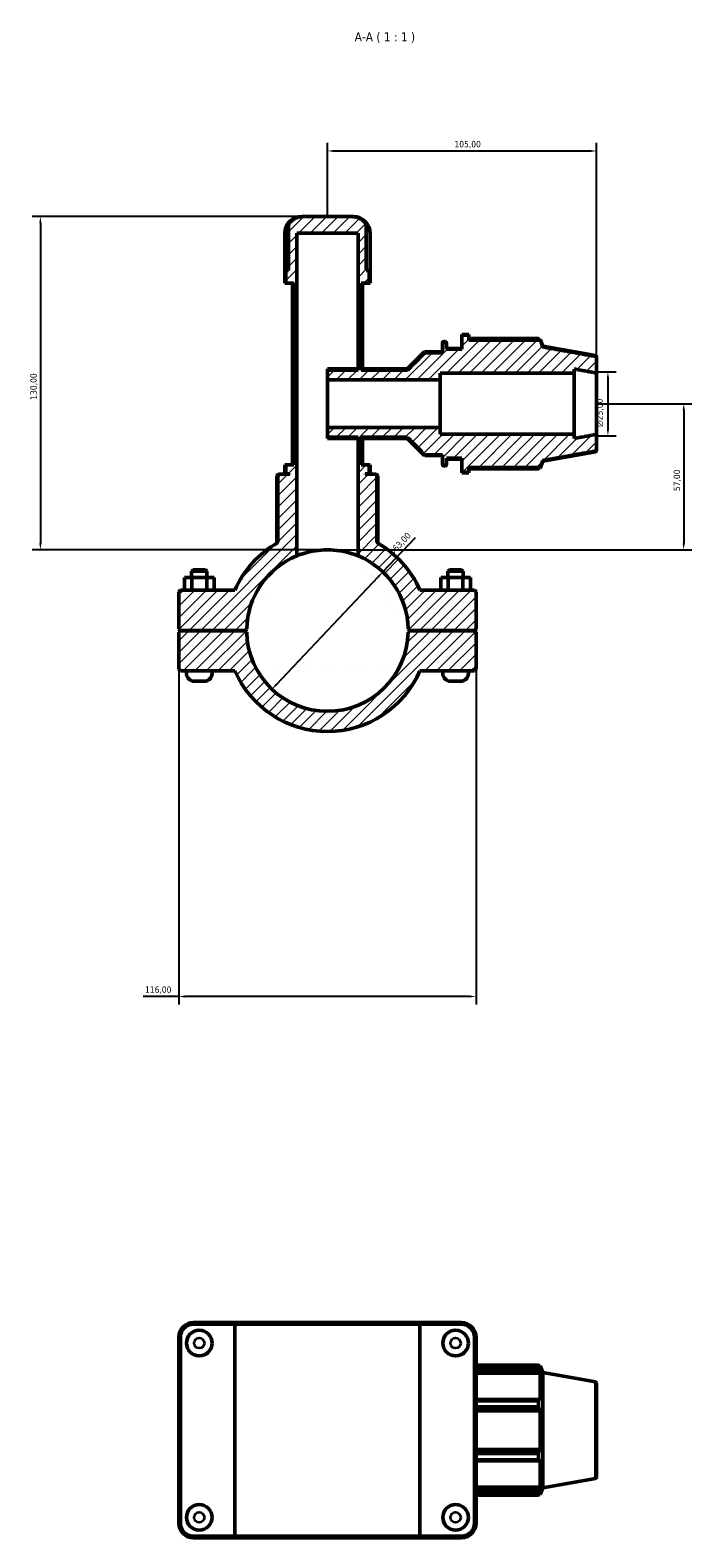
# Model space of a CAD drawing. Header units: millimetres. Extents: x 0 to 904, y -9 to 1297.
# Tile 5 of 5: x 287 to 545, y 709 to 1297. Entities that reach past the tile are written whole.
import ezdxf

# ---------------------------------------------------------------- set-up
doc = ezdxf.new("R2010")
doc.units = ezdxf.units.MM
for name, color, linetype, lineweight in [('Dimension (ISO)', 7, 'Continuous', 25), ('Hatch (ISO)', 7, 'Continuous', 18), ('Symbol (ISO)', 7, 'Continuous', 25), ('Visible (ISO)', 7, 'Continuous', 50), ('Visible Narrow (ISO)', 7, 'Continuous', 35)]:
    doc.layers.add(name, color=color, linetype=linetype, lineweight=lineweight)
doc.styles.add('Label Text (ISO)', font='tahoma.ttf')
doc.styles.add('Note Text (ISO)', font='tahoma.ttf')
doc.dimstyles.new('Default (ISO)', dxfattribs={"dimtxt": 2.5, "dimasz": 2.5, "dimexe": 3.175, "dimexo": 0, "dimgap": 0.762, "dimtad": 1, "dimrnd": 1e-08, "dimzin": 0, "dimtxsty": 'Note Text (ISO)', "dimcen": 0.09, "dimdle": 10, "dimclrd": 256, "dimclre": 256, "dimclrt": 232, "dimazin": 0, "dimtfac": 1.40208, "dimtmove": 0, "dimatfit": 3, "dimfxl": 1, "dimtolj": 1, "dimtzin": 0, "dimlwd": -1, "dimlwe": -1, "dimarcsym": 0})

# ---------------------------------------------------------------- blocks, each defined once
blk = doc.blocks.new('*D7')
at = {"layer": 'Defpoints', "color": 0, "transparency": 16777216}
for p in [(393.57, 1224.48), (291.03, 1094.48), (403.04, 1094.48)]:
    blk.add_point(p, dxfattribs=at)
at = {"layer": 'Dimension (ISO)', "transparency": 16777216}
for p, q in [((393.57, 1224.48), (287.86, 1224.48)), ((291.03, 1221.98), (291.03, 1096.98)), ((403.04, 1094.48), (287.86, 1094.48))]:
    blk.add_line(p, q, dxfattribs=at)
for points in [[(290.61, 1221.98), (291.45, 1221.98), (291.03, 1224.48)], [(290.61, 1096.98), (291.45, 1096.98), (291.03, 1094.48)]]:
    blk.add_solid(points, dxfattribs=at)
at = {"layer": 'Dimension (ISO)', "color": 232, "true_color": 0xca0064, "transparency": 16777216, "insert": (287.1, 1153.03), "char_height": 2.5, "attachment_point": 1, "rotation": 90, "style": 'Note Text (ISO)'}
blk.add_mtext('\\A1;130,00', dxfattribs=at)
blk = doc.blocks.new('*D8')
at = {"layer": 'Defpoints', "color": 0, "transparency": 16777216}
for p in [(508.03, 1163.98), (508.03, 1138.98), (512.46, 1138.98)]:
    blk.add_point(p, dxfattribs=at)
at = {"layer": 'Dimension (ISO)', "transparency": 16777216}
for p, q in [((508.03, 1163.98), (515.63, 1163.98)), ((512.46, 1161.48), (512.46, 1141.48)), ((508.03, 1138.98), (515.63, 1138.98))]:
    blk.add_line(p, q, dxfattribs=at)
for points in [[(512.04, 1161.48), (512.88, 1161.48), (512.46, 1163.98)], [(512.04, 1141.48), (512.88, 1141.48), (512.46, 1138.98)]]:
    blk.add_solid(points, dxfattribs=at)
at = {"layer": 'Dimension (ISO)', "color": 232, "true_color": 0xca0064, "transparency": 16777216, "insert": (507.94, 1142.43), "char_height": 2.5, "attachment_point": 1, "rotation": 90, "style": 'Note Text (ISO)'}
blk.add_mtext('\\A1;\\fAIGDT|b0|i0;\\H2.5000;\\ln\\fTahoma|b0|i0;\\H2.5000;25,00', dxfattribs=at)
blk = doc.blocks.new('*D9')
at = {"layer": 'Defpoints', "color": 0, "transparency": 16777216}
for p in [(424.66, 1085.88), (381.4, 1040.08)]:
    blk.add_point(p, dxfattribs=at)
at = {"layer": 'Dimension (ISO)', "transparency": 16777216}
for p, q in [((424.66, 1085.88), (437.39, 1099.35)), ((383.11, 1041.9), (422.95, 1084.06))]:
    blk.add_line(p, q, dxfattribs=at)
for points in [[(422.64, 1084.35), (423.25, 1083.77), (424.66, 1085.88)], [(382.81, 1042.19), (383.42, 1041.62), (381.4, 1040.08)]]:
    blk.add_solid(points, dxfattribs=at)
at = {"layer": 'Dimension (ISO)', "color": 232, "true_color": 0xca0064, "transparency": 16777216, "insert": (426.43, 1093.54), "char_height": 2.5, "attachment_point": 1, "rotation": 46.62502, "style": 'Note Text (ISO)'}
blk.add_mtext('\\A1;∅63,00', dxfattribs=at)
blk = doc.blocks.new('*D10')
at = {"layer": 'Defpoints', "color": 0, "transparency": 16777216}
for p in [(508.03, 1151.48), (403.04, 1094.48), (542.03, 1094.48)]:
    blk.add_point(p, dxfattribs=at)
at = {"layer": 'Dimension (ISO)', "transparency": 16777216}
for p, q in [((508.03, 1151.48), (545.21, 1151.48)), ((542.03, 1148.98), (542.03, 1096.98)), ((403.04, 1094.48), (545.21, 1094.48))]:
    blk.add_line(p, q, dxfattribs=at)
for points in [[(541.61, 1148.98), (542.45, 1148.98), (542.03, 1151.48)], [(541.61, 1096.98), (542.45, 1096.98), (542.03, 1094.48)]]:
    blk.add_solid(points, dxfattribs=at)
at = {"layer": 'Dimension (ISO)', "color": 232, "true_color": 0xca0064, "transparency": 16777216, "insert": (538.1, 1117.38), "char_height": 2.5, "attachment_point": 1, "rotation": 90, "style": 'Note Text (ISO)'}
blk.add_mtext('\\A1;57,00', dxfattribs=at)
blk = doc.blocks.new('*D11')
at = {"layer": 'Defpoints', "color": 0, "transparency": 16777216}
for p in [(508.03, 1250.09), (403.03, 1224.48), (508.03, 1163.98)]:
    blk.add_point(p, dxfattribs=at)
at = {"layer": 'Dimension (ISO)', "transparency": 16777216}
for p, q in [((403.03, 1224.48), (403.03, 1253.27)), ((508.03, 1163.98), (508.03, 1253.27)), ((405.53, 1250.09), (505.53, 1250.09))]:
    blk.add_line(p, q, dxfattribs=at)
for points in [[(405.53, 1250.51), (405.53, 1249.67), (403.03, 1250.09)], [(505.53, 1250.51), (505.53, 1249.67), (508.03, 1250.09)]]:
    blk.add_solid(points, dxfattribs=at)
at = {"layer": 'Dimension (ISO)', "color": 232, "true_color": 0xca0064, "transparency": 16777216, "insert": (452.58, 1254.02), "char_height": 2.5, "attachment_point": 1, "style": 'Note Text (ISO)'}
blk.add_mtext('\\A1;105,00', dxfattribs=at)
blk = doc.blocks.new('*D12')
at = {"layer": 'Defpoints', "color": 0, "transparency": 16777216}
for p in [(345.03, 1063.66), (461.03, 1063.66), (345.03, 920.21)]:
    blk.add_point(p, dxfattribs=at)
at = {"layer": 'Dimension (ISO)', "transparency": 16777216}
for p, q in [((345.03, 1063.66), (345.03, 917.03)), ((461.03, 1063.66), (461.03, 917.03)), ((345.03, 920.21), (331.1, 920.21)), ((458.53, 920.21), (347.53, 920.21))]:
    blk.add_line(p, q, dxfattribs=at)
for points in [[(347.53, 920.62), (347.53, 919.79), (345.03, 920.21)], [(458.53, 920.62), (458.53, 919.79), (461.03, 920.21)]]:
    blk.add_solid(points, dxfattribs=at)
at = {"layer": 'Dimension (ISO)', "color": 232, "true_color": 0xca0064, "transparency": 16777216, "insert": (331.86, 924.14), "char_height": 2.5, "attachment_point": 1, "style": 'Note Text (ISO)'}
blk.add_mtext('\\A1;116,00', dxfattribs=at)

msp = doc.modelspace()

# ---------------------------------------------------------------- hatches: boundary and pattern name
at = {"layer": 'Hatch (ISO)'}
h = msp.add_hatch(dxfattribs=at)
h.set_pattern_fill('ANSI31', color=256, scale=25.4, style=0)
h.set_pattern_definition([(45, (0, 0), (-2.245064, 2.245064), [])])
edge = h.paths.add_edge_path()
edge.add_ellipse((403.0312, 1062.9808), major_axis=(31.4927, -0.68), ratio=1, start_angle=182.4737608, end_angle=360)
edge.add_line((434.5239, 1062.3009), (435.1612, 1062.9308))
edge.add_line((435.1612, 1062.9308), (460.4012, 1062.9308))
edge.add_line((460.4012, 1062.9308), (461.0312, 1062.3008))
edge.add_line((461.0312, 1062.3008), (461.0312, 1047.8608))
edge.add_line((461.0312, 1047.8608), (460.4012, 1047.2308))
edge.add_line((460.4012, 1047.2308), (439.119, 1047.2308))
edge.add_ellipse((403.0312, 1062.9808), major_axis=(-36.0878, -15.75), ratio=1, start_angle=0, end_angle=132.843643, ccw=False)
edge.add_line((366.9434, 1047.2308), (345.6612, 1047.2308))
edge.add_line((345.6612, 1047.2308), (345.0312, 1047.8608))
edge.add_line((345.0312, 1047.8608), (345.0312, 1062.3008))
edge.add_line((345.0312, 1062.3008), (345.6612, 1062.9308))
edge.add_line((345.6612, 1062.9308), (370.9013, 1062.9308))
edge.add_line((370.9013, 1062.9308), (371.5386, 1062.3009))
edge = h.paths.add_edge_path()
edge.add_spline(control_points=[(422.3667, 1123.3508), (422.0405, 1123.6711), (421.7248, 1123.9808)], knot_values=[0, 0, 0, 0.08994198, 0.08994198, 0.08994198], weights=[1, 1.00013725, 1], degree=2, periodic=0)
edge.add_line((421.7248, 1123.9808), (417.714, 1123.9808))
edge.add_line((417.714, 1123.9808), (417.714, 1124.0808))
edge.add_line((417.714, 1124.0808), (419.2718, 1124.0808))
edge.add_line((419.2718, 1124.0808), (419.2718, 1127.5808))
edge.add_line((419.2718, 1127.5808), (416.1461, 1127.5808))
edge.add_line((416.1461, 1127.5808), (416.1461, 1138.3659))
edge.add_line((416.1461, 1138.3659), (434.3122, 1138.3659))
edge.add_spline(control_points=[(434.3122, 1138.3659), (436.941, 1135.6336), (440.9312, 1131.5745)], knot_values=[0, 0, 0, 0.94834284, 0.94834284, 0.94834284], weights=[1, 1.02071624, 1], degree=2, periodic=0)
edge.add_line((440.9312, 1131.5745), (447.9312, 1131.5745))
edge.add_line((447.9312, 1131.5745), (447.9312, 1127.9726))
edge.add_spline(control_points=[(447.9312, 1127.9726), (447.9312, 1127.9099), (447.9458, 1127.836), (447.9933, 1127.7204), (448.0346, 1127.6581), (448.1221, 1127.57), (448.1836, 1127.5285), (448.2974, 1127.481), (448.3697, 1127.4665), (448.4312, 1127.4665)], knot_values=[-0.07450009, -0.07450009, -0.07450009, -0.07450009, -0.05568679, -0.05568679, -0.03699443, -0.03699443, -0.01844124, -0.01844124, 0, 0, 0, 0], degree=3, periodic=0)
edge.add_line((448.4312, 1127.4665), (448.9312, 1127.4665))
edge.add_spline(control_points=[(448.9312, 1127.4665), (448.9927, 1127.4665), (449.065, 1127.481), (449.1788, 1127.5285), (449.2404, 1127.57), (449.3278, 1127.6581), (449.3691, 1127.7204), (449.4167, 1127.836), (449.4312, 1127.9099), (449.4312, 1127.9726)], knot_values=[0, 0, 0, 0, 0.01844124, 0.01844124, 0.03699443, 0.03699443, 0.05568679, 0.05568679, 0.07450009, 0.07450009, 0.07450009, 0.07450009], degree=3, periodic=0)
edge.add_line((449.4312, 1127.9726), (449.4312, 1130.2027))
edge.add_line((449.4312, 1130.2027), (455.5312, 1130.2027))
edge.add_line((455.5312, 1130.2027), (455.5312, 1124.7377))
edge.add_line((455.5312, 1124.7377), (458.2312, 1124.7377))
edge.add_line((458.2312, 1124.7377), (458.2312, 1126.6472))
edge.add_line((458.2312, 1126.6472), (486.0641, 1126.6472))
edge.add_spline(control_points=[(486.0641, 1126.6472), (486.5754, 1128.0675), (487.0312, 1129.3375)], knot_values=[0.19208313, 0.19208313, 0.19208313, 0.48884904, 0.48884904, 0.48884904], weights=[1.00207721, 1.00264323, 1], degree=2, periodic=0)
edge.add_spline(control_points=[(487.0312, 1129.3375), (498.2605, 1131.3452), (507.618, 1133.0283)], knot_values=[0, 0, 0, 2.09150505, 2.09150505, 2.09150505], weights=[1, 1.00402193, 1], degree=2, periodic=0)
edge.add_spline(control_points=[(507.618, 1133.0283), (507.6543, 1133.0348), (507.69, 1133.0457), (507.7783, 1133.0827), (507.8398, 1133.1244), (507.9274, 1133.2131), (507.9688, 1133.276), (508.0166, 1133.3927), (508.0312, 1133.4674), (508.0312, 1133.5308)], knot_values=[0.00825735, 0.00825735, 0.00825735, 0.00825735, 0.01839275, 0.01839275, 0.03697356, 0.03697356, 0.05579058, 0.05579058, 0.0748164, 0.0748164, 0.0748164, 0.0748164], degree=3, periodic=0)
edge.add_line((508.0312, 1133.5308), (508.0312, 1139.5457))
edge.add_spline(control_points=[(508.0312, 1139.5457), (503.9322, 1138.7887), (499.2812, 1137.9383)], knot_values=[0, 0, 0, 0.88964119, 0.88964119, 0.88964119], weights=[1, 1.00183866, 1], degree=2, periodic=0)
edge.add_line((499.2812, 1137.9383), (499.2812, 1139.5457))
edge.add_line((499.2812, 1139.5457), (447.0312, 1139.5457))
edge.add_line((447.0312, 1139.5457), (447.0312, 1142.1966))
edge.add_line((447.0312, 1142.1966), (403.0312, 1142.1966))
edge.add_line((403.0312, 1142.1966), (403.0312, 1138.3659))
edge.add_line((403.0312, 1138.3659), (414.9664, 1138.3659))
edge.add_line((414.9664, 1138.3659), (414.9664, 1092.1322))
edge.add_ellipse((403.0312, 1062.9808), major_axis=(11.9351, 29.1514), ratio=1, start_angle=293.5020382, end_angle=360, ccw=False)
edge.add_line((434.5239, 1063.6608), (435.1612, 1063.0308))
edge.add_line((435.1612, 1063.0308), (460.4012, 1063.0308))
edge.add_line((460.4012, 1063.0308), (461.0312, 1063.6608))
edge.add_line((461.0312, 1063.6608), (461.0312, 1078.1008))
edge.add_line((461.0312, 1078.1008), (460.4012, 1078.7308))
edge.add_line((460.4012, 1078.7308), (439.119, 1078.7308))
edge.add_ellipse((403.0312, 1062.9808), major_axis=(36.0878, 15.75), ratio=1, start_angle=0, end_angle=37.0115794)
edge.add_line((422.3667, 1097.2814), (422.3667, 1123.3508))
edge = h.paths.add_edge_path()
edge.add_spline(control_points=[(384.3377, 1123.9808), (384.0219, 1123.6711), (383.6958, 1123.3508)], knot_values=[0, 0, 0, 0.08994198, 0.08994198, 0.08994198], weights=[1, 1.00013725, 1], degree=2, periodic=0)
edge.add_line((383.6958, 1123.3508), (383.6958, 1097.2814))
edge.add_ellipse((403.0312, 1062.9808), major_axis=(-19.3355, 34.3006), ratio=1, start_angle=0, end_angle=37.0115794)
edge.add_line((366.9434, 1078.7308), (345.6612, 1078.7308))
edge.add_line((345.6612, 1078.7308), (345.0312, 1078.1008))
edge.add_line((345.0312, 1078.1008), (345.0312, 1063.6608))
edge.add_line((345.0312, 1063.6608), (345.6612, 1063.0308))
edge.add_line((345.6612, 1063.0308), (370.9013, 1063.0308))
edge.add_line((370.9013, 1063.0308), (371.5386, 1063.6608))
edge.add_ellipse((403.0312, 1062.9808), major_axis=(-31.4927, 0.68), ratio=1, start_angle=293.5020382, end_angle=360, ccw=False)
edge.add_line((391.0961, 1092.1322), (391.0961, 1217.9808))
edge.add_line((391.0961, 1217.9808), (414.9664, 1217.9808))
edge.add_line((414.9664, 1217.9808), (414.9664, 1164.5957))
edge.add_line((414.9664, 1164.5957), (403.0312, 1164.5957))
edge.add_line((403.0312, 1164.5957), (403.0312, 1160.7651))
edge.add_line((403.0312, 1160.7651), (447.0312, 1160.7651))
edge.add_line((447.0312, 1160.7651), (447.0312, 1163.416))
edge.add_line((447.0312, 1163.416), (499.2812, 1163.416))
edge.add_line((499.2812, 1163.416), (499.2812, 1165.0233))
edge.add_spline(control_points=[(499.2812, 1165.0233), (503.9322, 1164.1729), (508.0312, 1163.416)], knot_values=[0, 0, 0, 0.88964119, 0.88964119, 0.88964119], weights=[1, 1.00183866, 1], degree=2, periodic=0)
edge.add_line((508.0312, 1163.416), (508.0312, 1169.4308))
edge.add_spline(control_points=[(508.0312, 1169.4308), (508.0312, 1169.4943), (508.0166, 1169.569), (507.9688, 1169.6857), (507.9274, 1169.7486), (507.8398, 1169.8373), (507.7783, 1169.879), (507.69, 1169.916), (507.6543, 1169.9269), (507.618, 1169.9334)], knot_values=[0.22452488, 0.22452488, 0.22452488, 0.22452488, 0.24355069, 0.24355069, 0.26236771, 0.26236771, 0.28094853, 0.28094853, 0.29108392, 0.29108392, 0.29108392, 0.29108392], degree=3, periodic=0)
edge.add_spline(control_points=[(507.618, 1169.9334), (498.2605, 1171.6165), (487.0312, 1173.6242)], knot_values=[0, 0, 0, 2.09150505, 2.09150505, 2.09150505], weights=[1, 1.00402193, 1], degree=2, periodic=0)
edge.add_spline(control_points=[(487.0312, 1173.6242), (486.5754, 1174.8942), (486.0641, 1176.3145)], knot_values=[0, 0, 0, 0.29676591, 0.29676591, 0.29676591], weights=[1, 1.00264323, 1.00207721], degree=2, periodic=0)
edge.add_line((486.0641, 1176.3145), (458.2312, 1176.3145))
edge.add_line((458.2312, 1176.3145), (458.2312, 1178.224))
edge.add_line((458.2312, 1178.224), (455.5312, 1178.224))
edge.add_line((455.5312, 1178.224), (455.5312, 1172.7589))
edge.add_line((455.5312, 1172.7589), (449.4312, 1172.7589))
edge.add_line((449.4312, 1172.7589), (449.4312, 1174.9891))
edge.add_spline(control_points=[(449.4312, 1174.9891), (449.4312, 1175.0518), (449.4167, 1175.1256), (449.3691, 1175.2412), (449.3278, 1175.3036), (449.2404, 1175.3917), (449.1788, 1175.4332), (449.065, 1175.4806), (448.9927, 1175.4952), (448.9312, 1175.4952)], knot_values=[-0.07450009, -0.07450009, -0.07450009, -0.07450009, -0.05568679, -0.05568679, -0.03699443, -0.03699443, -0.01844124, -0.01844124, 0, 0, 0, 0], degree=3, periodic=0)
edge.add_line((448.9312, 1175.4952), (448.4312, 1175.4952))
edge.add_spline(control_points=[(448.4312, 1175.4952), (448.3697, 1175.4952), (448.2974, 1175.4806), (448.1836, 1175.4332), (448.1221, 1175.3917), (448.0346, 1175.3036), (447.9933, 1175.2412), (447.9458, 1175.1256), (447.9312, 1175.0518), (447.9312, 1174.9891)], knot_values=[0, 0, 0, 0, 0.01844124, 0.01844124, 0.03699443, 0.03699443, 0.05568679, 0.05568679, 0.07450009, 0.07450009, 0.07450009, 0.07450009], degree=3, periodic=0)
edge.add_line((447.9312, 1174.9891), (447.9312, 1171.3871))
edge.add_line((447.9312, 1171.3871), (440.9312, 1171.3871))
edge.add_spline(control_points=[(440.9312, 1171.3871), (436.941, 1167.328), (434.3122, 1164.5957)], knot_values=[0, 0, 0, 0.94834284, 0.94834284, 0.94834284], weights=[1, 1.02071624, 1], degree=2, periodic=0)
edge.add_line((434.3122, 1164.5957), (416.1461, 1164.5957))
edge.add_line((416.1461, 1164.5957), (416.1461, 1198.4808))
edge.add_line((416.1461, 1198.4808), (419.2718, 1198.4808))
edge.add_line((419.2718, 1198.4808), (419.2718, 1203.4808))
edge.add_line((419.2718, 1203.4808), (418.2068, 1203.4808))
edge.add_line((418.2068, 1203.4808), (418.2068, 1221.502))
edge.add_spline(control_points=[(418.2068, 1221.502), (418.1866, 1221.5324), (418.1662, 1221.5626), (417.8946, 1221.9573), (417.6039, 1222.2946), (417.0193, 1222.8604), (416.6713, 1223.1407), (415.9243, 1223.6224), (415.5254, 1223.824), (414.75, 1224.1347), (414.3005, 1224.2688), (413.3832, 1224.4418), (412.9155, 1224.4808), (412.4877, 1224.4808)], knot_values=[2.40665306, 2.40665306, 2.40665306, 2.40665306, 2.41669467, 2.41669467, 2.53851703, 2.53851703, 2.66076651, 2.66076651, 2.78301599, 2.78301599, 2.91136134, 2.91136134, 3.0397067, 3.0397067, 3.0397067, 3.0397067], degree=3, periodic=0)
edge.add_line((412.4877, 1224.4808), (393.5748, 1224.4808))
edge.add_spline(control_points=[(393.5748, 1224.4808), (393.147, 1224.4808), (392.6792, 1224.4418), (391.7619, 1224.2688), (391.3124, 1224.1347), (390.5371, 1223.824), (390.1381, 1223.6224), (389.3911, 1223.1407), (389.0431, 1222.8604), (388.4585, 1222.2946), (388.1679, 1221.9573), (387.8962, 1221.5626), (387.8758, 1221.5324), (387.8557, 1221.502)], knot_values=[5.17805049, 5.17805049, 5.17805049, 5.17805049, 5.30639585, 5.30639585, 5.4347412, 5.4347412, 5.55699068, 5.55699068, 5.67924016, 5.67924016, 5.80106252, 5.80106252, 5.81110413, 5.81110413, 5.81110413, 5.81110413], degree=3, periodic=0)
edge.add_line((387.8557, 1221.502), (387.8557, 1203.4808))
edge.add_line((387.8557, 1203.4808), (386.7907, 1203.4808))
edge.add_line((386.7907, 1203.4808), (386.7907, 1198.4808))
edge.add_line((386.7907, 1198.4808), (389.9163, 1198.4808))
edge.add_line((389.9163, 1198.4808), (389.9163, 1127.5808))
edge.add_line((389.9163, 1127.5808), (386.7907, 1127.5808))
edge.add_line((386.7907, 1127.5808), (386.7907, 1124.0808))
edge.add_line((386.7907, 1124.0808), (388.3484, 1124.0808))
edge.add_line((388.3484, 1124.0808), (388.3484, 1123.9808))
edge.add_line((388.3484, 1123.9808), (384.3377, 1123.9808))

# ---------------------------------------------------------------- linework, layer by layer
at = {"layer": 'Visible (ISO)'}
for p, q in [((393.5748, 1224.4808), (392.8712, 1224.4808)), ((412.4877, 1224.4808), (393.5748, 1224.4808)), ((413.1913, 1224.4808), (412.4877, 1224.4808)), ((386.3712, 1198.4808), (386.3712, 1217.9808)), ((386.416, 1203.4808), (386.416, 1217.9808)), ((387.8557, 1221.502), (387.8557, 1203.4808)), ((391.0961, 1092.1322), (391.0961, 1217.9808)), ((391.0961, 1217.9808), (414.9664, 1217.9808)), ((414.9664, 1217.9808), (414.9664, 1164.5957)), ((418.2068, 1203.4808), (418.2068, 1221.502)), ((419.6464, 1217.9808), (419.6464, 1203.4808)), ((419.6913, 1198.4808), (419.6913, 1217.9808)), ((386.416, 1203.4808), (386.7907, 1203.4808)), ((387.8557, 1203.4808), (386.7907, 1203.4808)), ((386.7907, 1203.4808), (386.7907, 1198.4808)), ((419.2718, 1203.4808), (418.2068, 1203.4808)), ((419.2718, 1198.4808), (419.2718, 1203.4808)), ((419.2718, 1203.4808), (419.6464, 1203.4808)), ((386.7907, 1198.4808), (386.3712, 1198.4808)), ((386.7907, 1198.4808), (389.9163, 1198.4808)), ((389.4003, 1127.5808), (389.4003, 1198.4808)), ((389.9163, 1198.4808), (389.9163, 1127.5808)), ((416.1461, 1164.5957), (416.1461, 1198.4808)), ((416.1461, 1198.4808), (419.2718, 1198.4808)), ((416.6622, 1165.1118), (416.6622, 1198.4808)), ((419.6913, 1198.4808), (419.2718, 1198.4808)), ((455.5312, 1178.224), (455.5312, 1178.4808)), ((455.5312, 1178.4808), (458.2312, 1178.4808)), ((458.2312, 1178.224), (455.5312, 1178.224)), ((455.5312, 1178.224), (455.5312, 1172.7589)), ((458.2312, 1178.224), (458.2312, 1178.4808)), ((458.2312, 1176.3145), (458.2312, 1178.224)), ((485.3762, 1176.8859), (458.2312, 1176.8859)), ((458.2312, 1176.5908), (486.0641, 1176.5908)), ((487.0312, 1173.9337), (486.0641, 1176.5908)), ((486.0641, 1176.3145), (486.0641, 1176.5908)), ((434.3122, 1165.1118), (440.9312, 1171.7308)), ((440.9312, 1171.3871), (440.9312, 1171.7308)), ((440.9312, 1171.7308), (447.9312, 1171.7308)), ((447.9312, 1171.3871), (440.9312, 1171.3871)), ((447.9312, 1174.9891), (447.9312, 1175.2808)), ((447.9312, 1174.9891), (447.9312, 1171.3871)), ((448.4312, 1175.7808), (448.9312, 1175.7808)), ((448.9312, 1175.4952), (448.4312, 1175.4952)), ((449.4312, 1175.2808), (449.4312, 1174.9891)), ((449.4312, 1172.7589), (449.4312, 1174.9891)), ((449.4312, 1173.0808), (455.5312, 1173.0808)), ((455.5312, 1172.7589), (449.4312, 1172.7589)), ((486.0641, 1176.3145), (458.2312, 1176.3145)), ((487.0312, 1173.6242), (487.0312, 1173.9337)), ((507.618, 1170.3037), (487.0312, 1173.9337)), ((403.0312, 1164.5957), (403.0312, 1165.1118)), ((403.0312, 1165.1118), (414.9664, 1165.1118)), ((416.1461, 1164.5957), (416.6622, 1165.1118)), ((416.6622, 1165.1118), (434.3122, 1165.1118)), ((434.3122, 1164.5957), (434.3122, 1165.1118)), ((499.2812, 1163.416), (499.2812, 1165.0233)), ((508.0312, 1169.8113), (508.0312, 1169.4308)), ((508.0312, 1163.416), (508.0312, 1169.4308)), ((414.9664, 1164.5957), (403.0312, 1164.5957)), ((403.0312, 1164.5957), (403.0312, 1160.7651)), ((403.0312, 1160.7651), (447.0312, 1160.7651)), ((403.0312, 1142.1966), (403.0312, 1160.7651)), ((434.3122, 1164.5957), (416.1461, 1164.5957)), ((447.0312, 1160.7651), (447.0312, 1163.416)), ((447.0312, 1163.416), (499.2812, 1163.416)), ((447.0312, 1142.1966), (447.0312, 1160.7651)), ((499.2812, 1139.5457), (499.2812, 1163.416)), ((508.0312, 1139.5457), (508.0312, 1163.416)), ((447.0312, 1142.1966), (403.0312, 1142.1966)), ((403.0312, 1142.1966), (403.0312, 1138.3659)), ((447.0312, 1139.5457), (447.0312, 1142.1966)), ((403.0312, 1138.3659), (414.9664, 1138.3659)), ((403.0312, 1137.8499), (403.0312, 1138.3659)), ((403.0312, 1137.8499), (414.9664, 1137.8499)), ((414.9664, 1138.3659), (414.9664, 1092.1322)), ((416.1461, 1127.5808), (416.1461, 1138.3659)), ((416.1461, 1138.3659), (434.3122, 1138.3659)), ((416.6622, 1137.8499), (416.1461, 1138.3659)), ((416.6622, 1137.8499), (434.3122, 1137.8499)), ((416.6622, 1127.5808), (416.6622, 1137.8499)), ((434.3122, 1137.8499), (434.3122, 1138.3659)), ((434.3122, 1137.8499), (440.9312, 1131.2308)), ((499.2812, 1139.5457), (447.0312, 1139.5457)), ((499.2812, 1137.9383), (499.2812, 1139.5457)), ((508.0312, 1133.5308), (508.0312, 1139.5457)), ((440.9312, 1131.5745), (447.9312, 1131.5745)), ((440.9312, 1131.2308), (440.9312, 1131.5745)), ((440.9312, 1131.2308), (447.9312, 1131.2308)), ((447.9312, 1131.5745), (447.9312, 1127.9726)), ((449.4312, 1127.9726), (449.4312, 1130.2027)), ((449.4312, 1130.2027), (455.5312, 1130.2027)), ((449.4312, 1129.8808), (455.5312, 1129.8808)), ((455.5312, 1130.2027), (455.5312, 1124.7377)), ((507.618, 1132.658), (487.0312, 1129.028)), ((508.0312, 1133.5308), (508.0312, 1133.1504)), ((383.9721, 1123.9808), (383.3421, 1123.3508)), ((383.9721, 1123.9808), (384.3377, 1123.9808)), ((388.3484, 1123.9808), (384.3377, 1123.9808)), ((386.7907, 1127.5808), (386.3712, 1127.5808)), ((386.3712, 1124.0808), (386.3712, 1127.5808)), ((386.7907, 1124.0808), (386.3712, 1124.0808)), ((389.9163, 1127.5808), (386.7907, 1127.5808)), ((386.7907, 1127.5808), (386.7907, 1124.0808)), ((386.7907, 1124.0808), (388.3484, 1124.0808)), ((387.8857, 1123.9808), (387.8857, 1124.0808)), ((388.3484, 1124.0808), (388.3484, 1123.9808)), ((419.2718, 1127.5808), (416.1461, 1127.5808)), ((417.714, 1123.9808), (417.714, 1124.0808)), ((417.714, 1124.0808), (419.2718, 1124.0808)), ((421.7248, 1123.9808), (417.714, 1123.9808)), ((418.1767, 1123.9808), (418.1767, 1124.0808)), ((419.2718, 1124.0808), (419.2718, 1127.5808)), ((419.6913, 1127.5808), (419.2718, 1127.5808)), ((419.6913, 1124.0808), (419.2718, 1124.0808)), ((419.6913, 1124.0808), (419.6913, 1127.5808)), ((421.7248, 1123.9808), (422.0904, 1123.9808)), ((422.0904, 1123.9808), (422.7204, 1123.3508)), ((447.9312, 1127.6808), (447.9312, 1127.9726)), ((448.4312, 1127.4665), (448.9312, 1127.4665)), ((448.4312, 1127.1808), (448.9312, 1127.1808)), ((449.4312, 1127.9726), (449.4312, 1127.6808)), ((455.5312, 1124.7377), (458.2312, 1124.7377)), ((455.5312, 1124.4808), (455.5312, 1124.7377)), ((455.5312, 1124.4808), (458.2312, 1124.4808)), ((458.2312, 1124.7377), (458.2312, 1126.6472)), ((458.2312, 1126.6472), (486.0641, 1126.6472)), ((458.2312, 1126.3708), (486.0641, 1126.3708)), ((458.2312, 1126.0758), (485.3762, 1126.0758)), ((458.2312, 1124.4808), (458.2312, 1124.7377)), ((487.0312, 1129.028), (486.0641, 1126.3708)), ((486.0641, 1126.3708), (486.0641, 1126.6472)), ((487.0312, 1129.028), (487.0312, 1129.3375)), ((383.6958, 1123.3508), (383.3421, 1123.3508)), ((383.3421, 1097.0796), (383.3421, 1123.3508)), ((383.6958, 1123.3508), (383.6958, 1097.2814)), ((422.3667, 1097.2814), (422.3667, 1123.3508)), ((422.7204, 1123.3508), (422.3667, 1123.3508)), ((422.7204, 1097.0796), (422.7204, 1123.3508)), ((347.2578, 1083.7308), (350.1713, 1083.7308)), ((347.2578, 1078.7308), (347.2578, 1083.7308)), ((350.6612, 1086.7308), (350.0312, 1086.1008)), ((356.0312, 1086.1008), (350.0312, 1086.1008)), ((350.0312, 1083.7308), (350.0312, 1086.1008)), ((350.1713, 1083.7308), (355.9447, 1083.7308)), ((350.1713, 1078.7308), (350.1713, 1083.7308)), ((350.6612, 1086.7308), (355.4012, 1086.7308)), ((355.4012, 1086.7308), (356.0312, 1086.1008)), ((355.9447, 1083.7308), (358.8046, 1083.7308)), ((355.9447, 1078.7308), (355.9447, 1083.7308)), ((356.0312, 1083.7308), (356.0312, 1086.1008)), ((358.8046, 1078.7308), (358.8046, 1083.7308)), ((450.1177, 1083.7308), (447.2578, 1083.7308)), ((447.2578, 1078.7308), (447.2578, 1083.7308)), ((450.6612, 1086.7308), (450.0312, 1086.1008)), ((450.0312, 1086.1008), (456.0312, 1086.1008)), ((450.0312, 1086.1008), (450.0312, 1083.7308)), ((450.1177, 1078.7308), (450.1177, 1083.7308)), ((455.8911, 1083.7308), (450.1177, 1083.7308)), ((455.4012, 1086.7308), (450.6612, 1086.7308)), ((455.4012, 1086.7308), (456.0312, 1086.1008)), ((455.8911, 1078.7308), (455.8911, 1083.7308)), ((458.8046, 1083.7308), (455.8911, 1083.7308)), ((456.0312, 1086.1008), (456.0312, 1083.7308)), ((458.8046, 1078.7308), (458.8046, 1083.7308)), ((345.6612, 1078.7308), (345.0312, 1078.1008)), ((345.0312, 1078.1008), (345.0312, 1063.6608)), ((366.9434, 1078.7308), (345.6612, 1078.7308)), ((460.4012, 1078.7308), (439.119, 1078.7308)), ((461.0312, 1078.1008), (460.4012, 1078.7308)), ((461.0312, 1063.6608), (461.0312, 1078.1008)), ((345.0312, 1063.6608), (345.6612, 1063.0308)), ((345.6612, 1062.9308), (345.0312, 1062.3008)), ((345.0312, 1062.3008), (345.0312, 1047.8608)), ((345.6612, 1063.0308), (370.9013, 1063.0308)), ((370.9013, 1062.9308), (345.6612, 1062.9308)), ((348.0312, 1062.9308), (348.0312, 1063.0308)), ((358.0312, 1062.9308), (358.0312, 1063.0308)), ((370.9013, 1063.0308), (371.5386, 1063.6608)), ((371.5386, 1062.3009), (370.9013, 1062.9308)), ((434.5239, 1063.6608), (435.1612, 1063.0308)), ((435.1612, 1062.9308), (434.5239, 1062.3009)), ((435.1612, 1063.0308), (460.4012, 1063.0308)), ((460.4012, 1062.9308), (435.1612, 1062.9308)), ((448.0312, 1063.0308), (448.0312, 1062.9308)), ((458.0312, 1063.0308), (458.0312, 1062.9308)), ((460.4012, 1063.0308), (461.0312, 1063.6608)), ((461.0312, 1062.3008), (460.4012, 1062.9308)), ((461.0312, 1047.8608), (461.0312, 1062.3008)), ((345.0312, 1047.8608), (345.6612, 1047.2308)), ((345.6612, 1047.2308), (366.9434, 1047.2308)), ((348.0312, 1046.2308), (348.0312, 1047.2308)), ((358.0312, 1046.2308), (358.0312, 1047.2308)), ((439.119, 1047.2308), (460.4012, 1047.2308)), ((448.0312, 1047.2308), (448.0312, 1046.2308)), ((458.0312, 1047.2308), (458.0312, 1046.2308)), ((460.4012, 1047.2308), (461.0312, 1047.8608)), ((355.0312, 1043.2308), (351.0312, 1043.2308)), ((451.0312, 1043.2308), (455.0312, 1043.2308)), ((367.3583, 793.0008), (350.8312, 793.0008)), ((350.8312, 792.3708), (366.9434, 792.3708)), ((439.119, 792.3708), (366.9434, 792.3708)), ((366.9434, 709.6308), (366.9434, 792.3708)), ((367.3583, 793.0008), (438.7042, 793.0008)), ((455.2312, 793.0008), (438.7042, 793.0008)), ((439.119, 792.3708), (455.2312, 792.3708)), ((439.119, 709.6308), (439.119, 792.3708)), ((345.0312, 787.2008), (345.0312, 714.8008)), ((345.6612, 714.8008), (345.6612, 787.2008)), ((460.4012, 787.2008), (460.4012, 714.8008)), ((461.0312, 714.8008), (461.0312, 787.2008)), ((461.0312, 776.4058), (485.3762, 776.4058)), ((485.3762, 775.4295), (461.0312, 775.4295)), ((461.0312, 773.9921), (485.7693, 773.9921)), ((461.0312, 773.2736), (486.0641, 773.2736)), ((485.3762, 775.4295), (485.3762, 776.4058)), ((485.5475, 776.1108), (486.0641, 776.1108)), ((486.0641, 774.9486), (485.7693, 775.7211)), ((485.7693, 773.9921), (486.0641, 773.2736)), ((486.0641, 774.9486), (486.0641, 776.1108)), ((487.0312, 773.4537), (486.0641, 776.1108)), ((486.0641, 762.5953), (486.0641, 773.2736)), ((487.0312, 728.5479), (487.0312, 773.4537)), ((507.618, 769.8236), (487.0312, 773.4537)), ((508.0312, 769.3312), (508.0312, 732.6703)), ((485.7693, 762.9693), (461.0312, 762.9693)), ((461.0312, 762.5002), (485.3762, 762.5002)), ((485.3762, 760.1432), (461.0312, 760.1432)), ((485.3762, 760.1432), (485.3762, 762.5002)), ((486.0641, 762.5953), (485.7693, 762.9693)), ((461.0312, 758.7951), (485.7693, 758.7951)), ((461.0312, 758.5515), (486.0641, 758.5515)), ((485.7693, 758.7951), (486.0641, 758.5515)), ((486.0641, 743.4501), (486.0641, 758.5515)), ((461.0312, 743.4501), (486.0641, 743.4501)), ((485.7693, 743.2065), (461.0312, 743.2065)), ((461.0312, 741.8584), (485.3762, 741.8584)), ((485.3762, 739.5013), (485.3762, 741.8584)), ((486.0641, 743.4501), (485.7693, 743.2065)), ((485.3762, 739.5013), (461.0312, 739.5013)), ((461.0312, 739.0323), (485.7693, 739.0323)), ((485.7693, 739.0323), (486.0641, 739.4063)), ((486.0641, 728.7279), (486.0641, 739.4063)), ((507.618, 732.1779), (487.0312, 728.5479)), ((461.0312, 728.7279), (486.0641, 728.7279)), ((485.7693, 728.0095), (461.0312, 728.0095)), ((461.0312, 726.5721), (485.3762, 726.5721)), ((485.3762, 725.5957), (461.0312, 725.5957)), ((485.3762, 725.5957), (485.3762, 726.5721)), ((485.5475, 725.8908), (486.0641, 725.8908)), ((486.0641, 728.7279), (485.7693, 728.0095)), ((485.7693, 726.2804), (486.0641, 727.053)), ((487.0312, 728.5479), (486.0641, 725.8908)), ((486.0641, 725.8908), (486.0641, 727.053)), ((366.9434, 709.6308), (350.8312, 709.6308)), ((350.8312, 709.0008), (367.3583, 709.0008)), ((366.9434, 709.6308), (439.119, 709.6308)), ((438.7042, 709.0008), (367.3583, 709.0008)), ((438.7042, 709.0008), (455.2312, 709.0008)), ((455.2312, 709.6308), (439.119, 709.6308))]:
    msp.add_line(p, q, dxfattribs=at)
for centre in [(353.0312, 785.0008), (453.0312, 785.0008), (353.0312, 717.0008), (453.0312, 717.0008)]:
    msp.add_circle(centre, 5, dxfattribs=at)
for centre, radius, start, end in [((392.8712, 1217.9808), 6.5, 90, 180), ((413.1913, 1217.9808), 6.5, 0, 90), ((448.4312, 1175.2808), 0.5, 90, 180), ((448.9312, 1175.2808), 0.5, 0, 90), ((507.5312, 1169.8113), 0.5, 0, 80), ((507.5312, 1133.1504), 0.5, 280, 0), ((448.4312, 1127.6808), 0.5, 180, 270), ((448.9312, 1127.6808), 0.5, 270, 0), ((403.0312, 1062.9808), 39.375, 119.4102421, 156.4218215), ((403.0312, 1062.9808), 39.375, 23.5781785, 60.5897579), ((403.0312, 1062.9808), 31.5, 112.2651578, 178.7631196), ((403.0312, 1062.9808), 31.5, 1.2368804, 67.7348422), ((403.0312, 1062.9808), 31.5, 181.2368804, 358.7631196), ((403.0312, 1062.9808), 39.375, 203.5781785, 336.4218215), ((351.0312, 1046.2308), 3, 180, 270), ((355.0312, 1046.2308), 3, 270, 0), ((451.0312, 1046.2308), 3, 180, 270), ((455.0312, 1046.2308), 3, 270, 0), ((350.8312, 787.2008), 5.8, 90, 180), ((350.8312, 787.2008), 5.17, 90, 180), ((455.2312, 787.2008), 5.8, 0, 90), ((455.2312, 787.2008), 5.17, 0, 90), ((507.5312, 769.3312), 0.5, 0, 80), ((507.5312, 732.6703), 0.5, 280, 0), ((350.8312, 714.8008), 5.8, 180, 270), ((350.8312, 714.8008), 5.17, 180, 270), ((455.2312, 714.8008), 5.8, 270, 0), ((455.2312, 714.8008), 5.17, 270, 0)]:
    msp.add_arc(centre, radius, start, end, dxfattribs=at)
for points, knots in [([(393.5748, 1224.4808), (393.147, 1224.4808), (392.6792, 1224.4418), (391.7619, 1224.2688), (391.3124, 1224.1347), (390.5371, 1223.824), (390.1381, 1223.6224), (389.3911, 1223.1407), (389.0431, 1222.8604), (388.4585, 1222.2946), (388.1679, 1221.9573), (387.8962, 1221.5626), (387.8758, 1221.5324), (387.8557, 1221.502)], [5.178050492, 5.178050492, 5.178050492, 5.178050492, 5.306395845, 5.306395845, 5.434741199, 5.434741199, 5.556990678, 5.556990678, 5.679240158, 5.679240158, 5.801062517, 5.801062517, 5.811104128, 5.811104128, 5.811104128, 5.811104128]), ([(418.2068, 1221.502), (418.1866, 1221.5324), (418.1662, 1221.5626), (417.8946, 1221.9573), (417.6039, 1222.2946), (417.0193, 1222.8604), (416.6713, 1223.1407), (415.9243, 1223.6224), (415.5254, 1223.824), (414.75, 1224.1347), (414.3005, 1224.2688), (413.3832, 1224.4418), (412.9155, 1224.4808), (412.4877, 1224.4808)], [2.406653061, 2.406653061, 2.406653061, 2.406653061, 2.416694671, 2.416694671, 2.538517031, 2.538517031, 2.66076651, 2.66076651, 2.78301599, 2.78301599, 2.911361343, 2.911361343, 3.039706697, 3.039706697, 3.039706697, 3.039706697]), ([(386.416, 1217.9808), (386.416, 1218.3026), (386.4511, 1218.6823), (386.5719, 1219.3412), (386.69, 1219.7312), (386.9867, 1220.4404), (387.2433, 1220.8453), (387.592, 1221.2539), (387.7235, 1221.3872), (387.8557, 1221.502)], [0.874763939, 0.874763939, 0.874763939, 0.874763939, 0.971293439, 0.971293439, 1.085292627, 1.085292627, 1.248720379, 1.248720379, 1.327751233, 1.327751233, 1.327751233, 1.327751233]), ([(418.2068, 1221.502), (418.339, 1221.3872), (418.4704, 1221.2539), (418.8191, 1220.8453), (419.0757, 1220.4404), (419.3724, 1219.7312), (419.4906, 1219.3412), (419.6113, 1218.6823), (419.6464, 1218.3026), (419.6464, 1217.9808)], [2.171304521, 2.171304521, 2.171304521, 2.171304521, 2.250335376, 2.250335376, 2.413763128, 2.413763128, 2.527762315, 2.527762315, 2.624291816, 2.624291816, 2.624291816, 2.624291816]), ([(448.4312, 1175.4952), (448.3697, 1175.4952), (448.2974, 1175.4806), (448.1836, 1175.4332), (448.1221, 1175.3917), (448.0346, 1175.3036), (447.9933, 1175.2412), (447.9458, 1175.1256), (447.9312, 1175.0518), (447.9312, 1174.9891)], [0, 0, 0, 0, 0.0184412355, 0.0184412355, 0.0369944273, 0.0369944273, 0.0556867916, 0.0556867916, 0.0745000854, 0.0745000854, 0.0745000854, 0.0745000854]), ([(449.4312, 1174.9891), (449.4312, 1175.0518), (449.4167, 1175.1256), (449.3691, 1175.2412), (449.3278, 1175.3036), (449.2404, 1175.3917), (449.1788, 1175.4332), (449.065, 1175.4806), (448.9927, 1175.4952), (448.9312, 1175.4952)], [-0.0745000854, -0.0745000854, -0.0745000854, -0.0745000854, -0.0556867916, -0.0556867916, -0.0369944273, -0.0369944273, -0.0184412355, -0.0184412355, 0, 0, 0, 0]), ([(508.0312, 1169.4308), (508.0312, 1169.4943), (508.0166, 1169.569), (507.9688, 1169.6857), (507.9274, 1169.7486), (507.8398, 1169.8373), (507.7783, 1169.879), (507.69, 1169.916), (507.6543, 1169.9269), (507.618, 1169.9334)], [0.2245248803, 0.2245248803, 0.2245248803, 0.2245248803, 0.2435506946, 0.2435506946, 0.2623677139, 0.2623677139, 0.2809485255, 0.2809485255, 0.2910839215, 0.2910839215, 0.2910839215, 0.2910839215]), ([(507.618, 1133.0283), (507.6543, 1133.0348), (507.69, 1133.0457), (507.7783, 1133.0827), (507.8398, 1133.1244), (507.9274, 1133.2131), (507.9688, 1133.276), (508.0166, 1133.3927), (508.0312, 1133.4674), (508.0312, 1133.5308)], [0.0082573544, 0.0082573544, 0.0082573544, 0.0082573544, 0.0183927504, 0.0183927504, 0.036973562, 0.036973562, 0.0557905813, 0.0557905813, 0.0748163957, 0.0748163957, 0.0748163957, 0.0748163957]), ([(447.9312, 1127.9726), (447.9312, 1127.9099), (447.9458, 1127.836), (447.9933, 1127.7204), (448.0346, 1127.6581), (448.1221, 1127.57), (448.1836, 1127.5285), (448.2974, 1127.481), (448.3697, 1127.4665), (448.4312, 1127.4665)], [-0.0745000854, -0.0745000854, -0.0745000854, -0.0745000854, -0.0556867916, -0.0556867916, -0.0369944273, -0.0369944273, -0.0184412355, -0.0184412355, 0, 0, 0, 0]), ([(448.9312, 1127.4665), (448.9927, 1127.4665), (449.065, 1127.481), (449.1788, 1127.5285), (449.2404, 1127.57), (449.3278, 1127.6581), (449.3691, 1127.7204), (449.4167, 1127.836), (449.4312, 1127.9099), (449.4312, 1127.9726)], [0, 0, 0, 0, 0.0184412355, 0.0184412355, 0.0369944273, 0.0369944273, 0.0556867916, 0.0556867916, 0.0745000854, 0.0745000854, 0.0745000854, 0.0745000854]), ([(414.9662, 1092.1323), (414.851, 1092.1795), (414.7186, 1092.2328), (413.9293, 1092.5436), (412.9707, 1092.8936), (410.7705, 1093.5368), (409.3764, 1093.8743), (406.3013, 1094.3492), (404.6191, 1094.4808), (401.4433, 1094.4808), (399.7611, 1094.3492), (396.6861, 1093.8743), (395.292, 1093.5368), (393.0917, 1092.8936), (392.1331, 1092.5436), (391.3438, 1092.2328), (391.2114, 1092.1795), (391.0963, 1092.1323)], [0.36590499, 0.36590499, 0.36590499, 0.36590499, 0.4768383, 0.4768383, 0.95367659, 0.95367659, 1.43004888, 1.43004888, 1.90642117, 1.90642117, 2.38279346, 2.38279346, 2.85916575, 2.85916575, 3.33600405, 3.33600405, 3.44693736, 3.44693736, 3.44693736, 3.44693736])]:
    msp.add_open_spline(points, degree=3, knots=knots, dxfattribs=at)
for points, weights in [([(485.5475, 1176.5908), (485.4633, 1176.7371), (485.3762, 1176.8859)], [1.00157248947, 1.00086008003, 1]), ([(440.9312, 1171.3871), (436.941, 1167.328), (434.3122, 1164.5957)], [1, 1.02071623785, 1]), ([(487.0312, 1173.6242), (486.5754, 1174.8942), (486.0641, 1176.3145)], [1, 1.00264323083, 1.00207720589]), ([(507.618, 1169.9334), (498.2605, 1171.6165), (487.0312, 1173.6242)], [1, 1.00402193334, 1]), ([(499.2812, 1165.0233), (503.9322, 1164.1729), (508.0312, 1163.416)], [1, 1.00183865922, 1]), ([(434.3122, 1138.3659), (436.941, 1135.6336), (440.9312, 1131.5745)], [1, 1.02071623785, 1]), ([(508.0312, 1139.5457), (503.9322, 1138.7887), (499.2812, 1137.9383)], [1, 1.00183865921, 1]), ([(487.0312, 1129.3375), (498.2605, 1131.3452), (507.618, 1133.0283)], [1, 1.00402193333, 1]), ([(384.3377, 1123.9808), (384.0219, 1123.6711), (383.6958, 1123.3508)], [1, 1.00013724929, 1]), ([(422.3667, 1123.3508), (422.0405, 1123.6711), (421.7248, 1123.9808)], [1, 1.00013724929, 1]), ([(485.3762, 1126.0758), (485.4633, 1126.2246), (485.5475, 1126.3708)], [1, 1.00086008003, 1.00157248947]), ([(486.0641, 1126.6472), (486.5754, 1128.0675), (487.0312, 1129.3375)], [1.00207720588, 1.00264323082, 1]), ([(485.3762, 776.4058), (485.5806, 776.0565), (485.7693, 775.7211)], [1, 1.00202122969, 1.00322691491]), ([(485.7693, 773.9921), (485.5806, 774.6961), (485.3762, 775.4295)], [1.00322691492, 1.00202122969, 1]), ([(485.3762, 762.5002), (485.5806, 762.7396), (485.7693, 762.9693)], [1, 1.00202122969, 1.00322691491]), ([(485.7693, 758.7951), (485.5806, 759.4554), (485.3762, 760.1432)], [1.00322691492, 1.00202122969, 1]), ([(485.3762, 741.8584), (485.5806, 742.5462), (485.7693, 743.2065)], [1, 1.00202122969, 1.00322691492]), ([(485.7693, 739.0323), (485.5806, 739.262), (485.3762, 739.5013)], [1.00322691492, 1.00202122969, 1]), ([(485.3762, 726.5721), (485.5806, 727.3054), (485.7693, 728.0095)], [1, 1.00202122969, 1.00322691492]), ([(485.7693, 726.2804), (485.5806, 725.9451), (485.3762, 725.5957)], [1.00322691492, 1.00202122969, 1])]:
    msp.add_rational_spline(points, weights, degree=2, dxfattribs=at)
for points in [[(367.3583, 793.0008), (367.2193, 792.791), (367.081, 792.581), (366.9434, 792.3708)], [(438.7042, 793.0008), (438.8431, 792.791), (438.9814, 792.581), (439.119, 792.3708)], [(367.3583, 709.0008), (367.2193, 709.2106), (367.081, 709.4206), (366.9434, 709.6308)], [(438.7042, 709.0008), (438.8431, 709.2106), (438.9814, 709.4206), (439.119, 709.6308)]]:
    msp.add_open_spline(points, degree=3, dxfattribs=at)
at = {"layer": 'Visible Narrow (ISO)'}
for p, q in [((350.8312, 792.4023), (350.8312, 792.9693)), ((455.2312, 792.4023), (455.2312, 792.9693)), ((345.6297, 787.2008), (345.0627, 787.2008)), ((460.4327, 787.2008), (460.9997, 787.2008)), ((507.618, 732.4097), (507.618, 769.5919)), ((345.6297, 714.8008), (345.0627, 714.8008)), ((460.4327, 714.8008), (460.9997, 714.8008)), ((350.8312, 709.5993), (350.8312, 709.0323)), ((455.2312, 709.5993), (455.2312, 709.0323))]:
    msp.add_line(p, q, dxfattribs=at)
for centre in [(353.0312, 785.0008), (453.0312, 785.0008), (353.0312, 717.0008), (453.0312, 717.0008)]:
    msp.add_circle(centre, 2, dxfattribs=at)

# ---------------------------------------------------------------- texts
at = {"layer": 'Symbol (ISO)', "insert": (413.6697, 1292.2271), "char_height": 3.5, "attachment_point": 7, "style": 'Label Text (ISO)'}
msp.add_mtext('A-A ( 1 : 1 )', dxfattribs=at)

# ---------------------------------------------------------------- dimensions: what is measured, and where the dimension line sits
at = {"layer": 'Dimension (ISO)'}
for base, p1, p2, angle, override, picture, middle in [((508.0312, 1250.0909), (403.0312, 1224.4808), (508.0312, 1163.9808), 180, {"dimdec": 2, "dimtp": 0, "dimtm": 0, "dimtdec": 2, "dimtofl": 0, "dimatfit": 1}, '*D11', (457.5312, 1250.0909)), ((291.0312, 1094.4803), (393.5748, 1224.4808), (403.0389, 1094.4803), 90, {"dimdec": 2, "dimtp": 0, "dimtm": 0, "dimtdec": 2, "dimtofl": 0, "dimatfit": 1}, '*D7', (291.0312, 1157.9808)), ((542.0312, 1094.4803), (508.0312, 1151.4808), (403.0389, 1094.4803), 90, {"dimdec": 2, "dimtp": 0, "dimtm": 0, "dimtdec": 2, "dimtofl": 0, "dimatfit": 1}, '*D10', (542.0312, 1121.4808)), ((345.0312, 920.2058), (461.0312, 1063.6608), (345.0312, 1063.6608), 180, {"dimdec": 2, "dimtp": 0, "dimtm": 0, "dimtdec": 2, "dimtofl": 0, "dimatfit": 2}, '*D12', (336.8154, 920.2058))]:
    dim = msp.add_linear_dim(base=base, p1=p1, p2=p2, angle=angle, dimstyle='Default (ISO)', override=override, dxfattribs=at)
    dim.commit()
    dim.dimension.update_dxf_attribs({"geometry": picture, "text_midpoint": middle, "dimtype": 160})
dim = msp.add_linear_dim(base=(512.4598, 1138.9808), p1=(508.0312, 1163.9808), p2=(508.0312, 1138.9808), angle=90, text='\\fAIGDT|b0|i0;\\H2.5000;\\ln\\fTahoma|b0|i0;\\H2.5000;<>', dimstyle='Default (ISO)', override={"dimdec": 2, "dimtp": 0, "dimtm": 0, "dimtdec": 2, "dimtofl": 0, "dimatfit": 1}, dxfattribs=at)
dim.commit()
dim.dimension.update_dxf_attribs({"geometry": '*D8', "text_midpoint": (512.4598, 1147.9808), "dimtype": 160})
dim = msp.add_diameter_dim_2p(p1=(381.398, 1040.0843), p2=(424.6645, 1085.8774), dimstyle='Default (ISO)', override={"dimdec": 2, "dimlfac": 1, "dimtp": 0, "dimtm": 0, "dimtdec": 2, "dimatfit": 2}, dxfattribs=at)
dim.commit()
dim.dimension.update_dxf_attribs({"geometry": '*D9', "text_midpoint": (433.0946, 1094.7997), "dimtype": 163})

doc.saveas('drawing.dxf')
